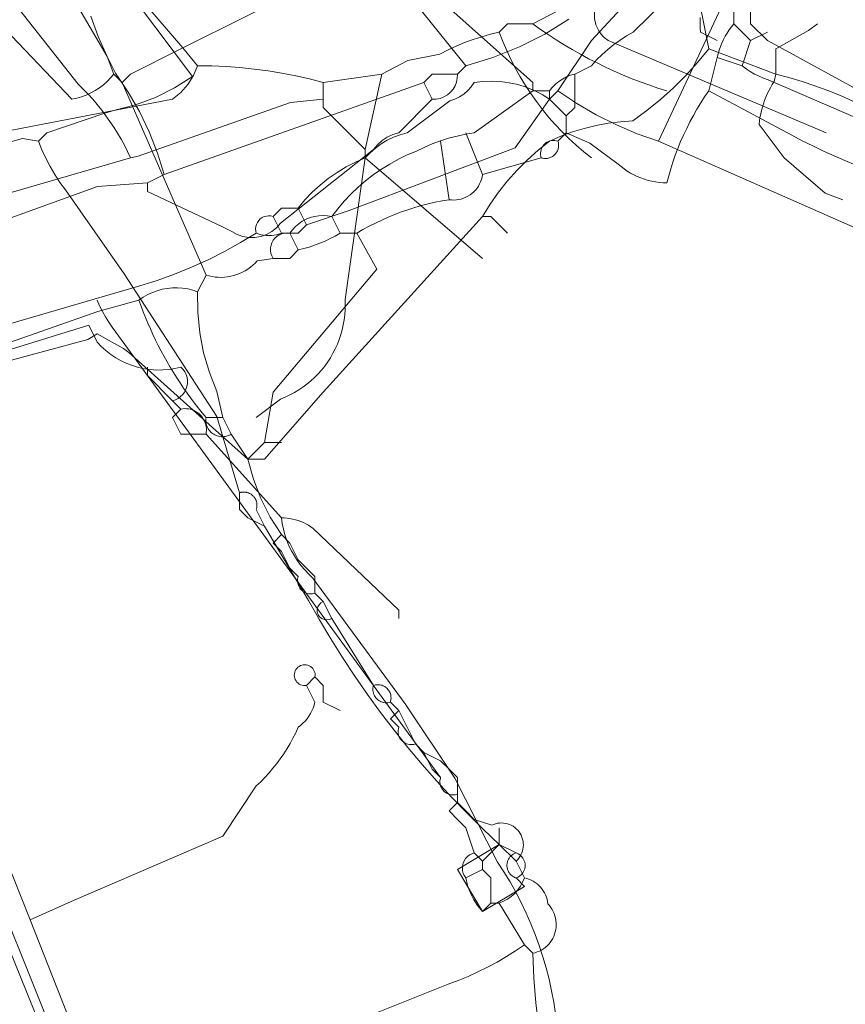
# Model space of a CAD drawing. Header units: inches. Extents: x 158416 to 160804, y 432611 to 437652.
# Tile 31 of 193: x 158597 to 158629, y 433076 to 433115. Entities that reach past the tile are written whole.
import ezdxf

# ---------------------------------------------------------------- set-up
doc = ezdxf.new("R2010")
doc.units = ezdxf.units.IN
doc.header["$MEASUREMENT"] = 0
doc.linetypes.add('COPIER_315', pattern=[0])
doc.linetypes.add('DASHDOT', pattern=[0])
for name, color, linetype in [('4.1-RIOOL-BESTAAND', 251, 'Continuous'), ('4.2-K&L-LAAGSPANNING', 10, 'Continuous'), ('4.2-K&L-LAGEDRUK GAS', 42, 'Continuous'), ('4.2-K&L-MIDDENSPANNING', 10, 'Continuous'), ('4.2-K&L-SIGNAAL KPN', 94, 'Continuous'), ('4.2-K&L-SIGNAAL UPC', 222, 'Continuous'), ('4.2-K&L-WATERLEIDING', 150, 'Continuous')]:
    doc.layers.add(name, color=color, linetype=linetype)

msp = doc.modelspace()

# ---------------------------------------------------------------- linework, layer by layer
at = {"layer": '4.1-RIOOL-BESTAAND', "linetype": 'COPIER_315', "lineweight": 0, "ltscale": 5}
msp.add_line((158615, 433105.333), (158610.333, 433109.333), dxfattribs=at)
for points in [[(158601, 433109.333, 0), (158600.881, 433109.585, 0), (158600.754, 433109.833, 0), (158600.62, 433110.077, 0), (158600.48, 433110.317, 0), (158600.332, 433110.553, 0), (158600.178, 433110.785, 0), (158600.017, 433111.012, 0), (158599.849, 433111.234, 0), (158599.675, 433111.452, 0), (158599.495, 433111.664, 0), (158599.309, 433111.871, 0), (158599.117, 433112.072, 0), (158598.919, 433112.268, 0), (158592.481, 433120.422, 0), (158592.333, 433121, 0)], [(158603.667, 433113, 0), (158604.229, 433112.992, 0), (158604.79, 433112.968, 0), (158605.351, 433112.926, 0), (158605.91, 433112.869, 0), (158606.467, 433112.794, 0), (158607.022, 433112.704, 0), (158607.574, 433112.596, 0), (158608.122, 433112.473, 0), (158608.667, 433112.333, 0), (158611, 433112.667, 0), (158612.026, 433113.205, 0), (158613.308, 433113.461, 0), (158613.627, 433113.628, 0), (158613.954, 433113.781, 0), (158614.287, 433113.92, 0), (158614.625, 433114.045, 0), (158614.968, 433114.156, 0), (158615.315, 433114.252, 0), (158615.667, 433114.333, 0), (158616, 433114.667, 0), (158617, 433114.667, 0), (158618.692, 433115.539, 0)], [(158628.667, 433110.333, 0), (158620, 433114, 0), (158619.926, 433114.052, 0), (158619.856, 433114.109, 0), (158619.79, 433114.171, 0), (158619.73, 433114.238, 0), (158619.675, 433114.31, 0), (158619.625, 433114.385, 0), (158619.582, 433114.464, 0), (158619.544, 433114.547, 0), (158619.513, 433114.631, 0), (158619.489, 433114.718, 0), (158619.471, 433114.807, 0), (158619.46, 433114.897, 0), (158619.456, 433114.987, 0), (158619.459, 433115.077, 0), (158619.469, 433115.167, 0), (158619.485, 433115.256, 0), (158619.509, 433115.343, 0), (158619.539, 433115.428, 0), (158619.575, 433115.511, 0), (158619.618, 433115.591, 0), (158619.667, 433115.667, 0)], [(158624.333, 433114, 0), (158623.667, 433114.333, 0), (158623.661, 433114.481, 0), (158623.659, 433114.63, 0), (158623.66, 433114.778, 0), (158623.665, 433114.926, 0)], [(158606, 433099, 0), (158606.967, 433099.733, 0), (158607.153, 433099.81, 0), (158607.336, 433099.896, 0), (158607.514, 433099.991, 0), (158607.687, 433100.094, 0), (158607.854, 433100.207, 0), (158608.016, 433100.328, 0), (158608.171, 433100.456, 0), (158608.32, 433100.593, 0), (158608.461, 433100.737, 0), (158608.595, 433100.887, 0), (158608.722, 433101.045, 0), (158608.84, 433101.208, 0), (158608.95, 433101.377, 0), (158609.051, 433101.552, 0), (158609.143, 433101.731, 0), (158609.226, 433101.915, 0), (158609.299, 433102.103, 0), (158609.363, 433102.295, 0), (158609.417, 433102.489, 0), (158609.462, 433102.686, 0), (158609.496, 433102.884, 0), (158609.52, 433103.085, 0), (158609.534, 433103.286, 0), (158609.538, 433103.488, 0), (158609.532, 433103.689, 0), (158610.333, 433109.333, 0), (158610.333, 433109.667, 0), (158611, 433112.667, 0)], [(158610.333, 433109.667, 0), (158608.667, 433111.333, 0), (158608.667, 433111.667, 0), (158608.667, 433112.333, 0)], [(158589, 433106.333, 0), (158589.667, 433106.333, 0), (158589.701, 433106.414, 0), (158589.749, 433106.488, 0), (158589.808, 433106.552, 0), (158589.877, 433106.607, 0), (158589.954, 433106.649, 0), (158590.036, 433106.677, 0), (158590.123, 433106.692, 0), (158590.211, 433106.692, 0), (158590.297, 433106.677, 0), (158590.38, 433106.649, 0), (158590.457, 433106.607, 0), (158590.526, 433106.552, 0), (158590.585, 433106.488, 0), (158590.632, 433106.414, 0), (158590.667, 433106.333, 0), (158601, 433109.333, 0), (158601.3, 433109.4, 0), (158607.359, 433111.539, 0), (158608.667, 433111.667, 0)], [(158606.333, 433055.333, 0), (158597, 433079, 0), (158592.9, 433089.3, 0)], [(158597, 433079, 0), (158598.633, 433079.733, 0), (158604.667, 433082.333, 0), (158606, 433084.333, 0), (158606.175, 433084.499, 0), (158606.344, 433084.67, 0), (158606.506, 433084.848, 0), (158606.663, 433085.031, 0), (158606.813, 433085.219, 0), (158606.956, 433085.412, 0), (158607.092, 433085.611, 0), (158607.222, 433085.814, 0), (158607.344, 433086.021, 0), (158607.459, 433086.232, 0), (158607.567, 433086.448, 0), (158607.667, 433086.667, 0), (158607.764, 433086.742, 0), (158607.856, 433086.823, 0), (158607.941, 433086.911, 0), (158608.02, 433087.006, 0), (158608.092, 433087.105, 0), (158608.156, 433087.21, 0), (158608.213, 433087.319, 0), (158608.262, 433087.432, 0), (158608.302, 433087.548, 0), (158608.333, 433087.667, 0), (158608, 433088.333, 0), (158607.941, 433088.327, 0), (158607.881, 433088.329, 0), (158607.822, 433088.34, 0), (158607.765, 433088.359, 0), (158607.711, 433088.386, 0), (158607.663, 433088.421, 0), (158607.619, 433088.463, 0), (158607.582, 433088.51, 0), (158607.552, 433088.562, 0), (158607.531, 433088.618, 0), (158607.517, 433088.676, 0), (158607.512, 433088.736, 0), (158607.515, 433088.796, 0), (158607.528, 433088.854, 0), (158607.548, 433088.911, 0), (158607.577, 433088.963, 0), (158607.613, 433089.011, 0), (158607.655, 433089.054, 0), (158607.703, 433089.09, 0), (158607.756, 433089.118, 0), (158607.812, 433089.139, 0), (158607.871, 433089.151, 0), (158607.931, 433089.155, 0), (158607.99, 433089.15, 0), (158608.049, 433089.136, 0), (158608.105, 433089.114, 0), (158608.157, 433089.085, 0), (158608.204, 433089.048, 0), (158608.245, 433089.004, 0), (158608.28, 433088.955, 0), (158608.307, 433088.902, 0), (158608.327, 433088.845, 0), (158608.337, 433088.786, 0), (158608.34, 433088.726, 0), (158608.333, 433088.667, 0)], [(158609.333, 433087.333, 0), (158608.667, 433087.667, 0), (158608.667, 433088.333, 0), (158608.333, 433088.667, 0), (158608, 433088.333, 0)]]:
    msp.add_polyline3d(points, dxfattribs=at)
for centre, radius, start, end in [((158627.578, 433129.156), 17.939, 233.8688, 253.0017), ((158626.091, 433118.133), 11.095, 200.0278, 232.4793)]:
    msp.add_arc(centre, radius, start, end, dxfattribs=at)
at = {"layer": '4.2-K&L-LAAGSPANNING', "linetype": 'DASHDOT', "lineweight": 0, "ltscale": 2}
for p, q in [((158613.667, 433107.667), (158613.333, 433110)), ((158609.333, 433106.333), (158609, 433107)), ((158607.667, 433105.667), (158607.333, 433106.333)), ((158604, 433099), (158604.667, 433099)), ((158606.333, 433098), (158607, 433098)), ((158616.333, 433081.333), (158615.667, 433082)), ((158614.333, 433080.667), (158615, 433081))]:
    msp.add_line(p, q, dxfattribs=at)
for points in [[(158580, 433131.667, 0), (158585.333, 433126, 0), (158585.333, 433125.667, 0), (158598.667, 433111.667, 0), (158598.861, 433111.708, 0), (158599.052, 433111.764, 0), (158599.238, 433111.833, 0), (158599.419, 433111.916, 0), (158599.593, 433112.012, 0), (158599.759, 433112.12, 0), (158599.918, 433112.241, 0), (158600.066, 433112.372, 0), (158600.205, 433112.515, 0), (158600.333, 433112.667, 0)], [(158617, 433112, 0), (158617, 433112.333, 0), (158612.06, 433116.747, 0), (158611, 433117.667, 0), (158603, 433113.667, 0), (158601, 433112.667, 0), (158600.667, 433112.333, 0)], [(158625.667, 433114, 0), (158625, 433114.667, 0), (158625, 433115.333, 0), (158624.667, 433115.667, 0), (158624.667, 433116.333, 0)], [(158606.667, 433105.333, 0), (158606.617, 433105.429, 0), (158606.583, 433105.532, 0), (158606.566, 433105.639, 0), (158606.568, 433105.747, 0), (158606.587, 433105.853, 0), (158606.623, 433105.955, 0), (158606.675, 433106.05, 0), (158606.742, 433106.135, 0), (158606.822, 433106.207, 0), (158606.913, 433106.266, 0), (158607.013, 433106.308, 0), (158607.118, 433106.334, 0), (158607.226, 433106.343, 0), (158607.333, 433106.333, 0), (158607.437, 433106.473, 0), (158607.555, 433106.6, 0), (158607.687, 433106.713, 0), (158607.83, 433106.811, 0), (158607.983, 433106.893, 0), (158608.144, 433106.957, 0), (158608.311, 433107.003, 0), (158608.483, 433107.031, 0), (158608.656, 433107.04, 0), (158608.829, 433107.029, 0), (158609, 433107, 0), (158609.239, 433107.31, 0), (158609.494, 433107.608, 0), (158609.764, 433107.892, 0), (158610.048, 433108.162, 0), (158610.345, 433108.417, 0), (158610.656, 433108.657, 0), (158610.978, 433108.88, 0), (158611.311, 433109.086, 0), (158611.654, 433109.276, 0), (158612.006, 433109.447, 0), (158612.367, 433109.6, 0), (158612.679, 433109.751, 0), (158612.997, 433109.886, 0), (158613.322, 433110.007, 0), (158613.652, 433110.112, 0), (158613.987, 433110.202, 0), (158614.325, 433110.275, 0), (158614.667, 433110.333, 0), (158617, 433112, 0), (158617.667, 433112, 0), (158617.776, 433112.138, 0), (158617.899, 433112.263, 0), (158618.034, 433112.375, 0), (158618.18, 433112.472, 0), (158618.335, 433112.554, 0), (158618.498, 433112.619, 0), (158618.667, 433112.667, 0), (158619.333, 433113, 0), (158619.537, 433113.229, 0), (158619.754, 433113.447, 0), (158619.982, 433113.652, 0), (158620.222, 433113.843, 0), (158620.472, 433114.021, 0), (158620.732, 433114.185, 0), (158621, 433114.333, 0), (158622.333, 433115.667, 0)], [(158608.333, 433092, 0), (158608.333, 433092.667, 0), (158608, 433093, 0), (158607.667, 433093.333, 0), (158607.333, 433094, 0), (158607, 433094.333, 0), (158606.557, 433095.03, 0), (158606.184, 433095.767, 0), (158605.887, 433096.537, 0), (158605.667, 433097.333, 0), (158605, 433098.333, 0), (158604.667, 433099, 0), (158604.433, 433100.033, 0), (158604.133, 433100.791, 0), (158603.904, 433101.573, 0), (158603.75, 433102.374, 0), (158603.67, 433103.185, 0), (158603.667, 433104, 0), (158604, 433104.667, 0), (158600.667, 433112.333, 0), (158600.333, 433112.667, 0), (158600.067, 433113.367, 0), (158599.711, 433114.16, 0), (158599.413, 433114.978, 0)], [(158615, 433108.667, 0), (158617.333, 433109.333, 0), (158617.317, 433109.396, 0), (158617.308, 433109.46, 0), (158617.307, 433109.525, 0), (158617.314, 433109.589, 0), (158617.329, 433109.652, 0), (158617.351, 433109.713, 0), (158617.381, 433109.771, 0), (158617.418, 433109.824, 0), (158617.461, 433109.873, 0), (158617.509, 433109.916, 0), (158617.563, 433109.952, 0), (158617.62, 433109.982, 0), (158617.681, 433110.005, 0), (158617.744, 433110.02, 0), (158617.808, 433110.027, 0), (158617.873, 433110.026, 0), (158617.937, 433110.017, 0), (158618, 433110, 0), (158618.333, 433110.333, 0), (158619.273, 433109.92, 0), (158620.393, 433109.08, 0), (158620.51, 433108.983, 0), (158620.631, 433108.891, 0), (158620.756, 433108.806, 0), (158620.886, 433108.728, 0), (158621.019, 433108.656, 0), (158621.156, 433108.591, 0), (158621.296, 433108.533, 0), (158621.439, 433108.482, 0), (158621.584, 433108.438, 0), (158621.732, 433108.402, 0), (158621.881, 433108.374, 0), (158622.031, 433108.352, 0), (158622.182, 433108.339, 0), (158622.333, 433108.333, 0), (158622.407, 433108.613, 0), (158622.488, 433108.891, 0), (158622.576, 433109.166, 0), (158622.671, 433109.44, 0), (158622.774, 433109.71, 0), (158622.883, 433109.978, 0), (158622.999, 433110.243, 0), (158623.122, 433110.505, 0), (158623.252, 433110.763, 0), (158623.389, 433111.018, 0), (158623.532, 433111.269, 0), (158623.682, 433111.517, 0), (158623.838, 433111.761, 0), (158624, 433112, 0), (158624.333, 433113.333, 0), (158624.37, 433113.479, 0), (158624.414, 433113.623, 0), (158624.465, 433113.765, 0), (158624.522, 433113.904, 0), (158624.586, 433114.04, 0), (158624.657, 433114.173, 0), (158624.734, 433114.303, 0), (158624.817, 433114.428, 0), (158624.905, 433114.55, 0), (158625, 433114.667, 0)], [(158625.333, 433113, 0), (158625.667, 433114, 0), (158626.333, 433114.333, 0)], [(158641.333, 433104.333, 0), (158640.3, 433104.567, 0), (158636.333, 433105.667, 0), (158635.667, 433106.333, 0), (158635.667, 433108, 0), (158635, 433108.667, 0), (158630.633, 433110.6, 0), (158626.367, 433112.433, 0), (158626.181, 433112.501, 0), (158626, 433112.58, 0), (158625.825, 433112.67, 0), (158625.654, 433112.77, 0), (158625.49, 433112.88, 0), (158625.333, 433113, 0), (158624.333, 433113.333, 0)], [(158617.333, 433109.333, 0), (158617.368, 433109.323, 0), (158617.404, 433109.315, 0), (158617.44, 433109.31, 0), (158617.476, 433109.307, 0), (158617.513, 433109.306, 0), (158617.549, 433109.308, 0), (158617.585, 433109.313, 0), (158617.621, 433109.32, 0), (158617.656, 433109.33, 0), (158617.691, 433109.342, 0), (158617.724, 433109.356, 0), (158617.757, 433109.373, 0), (158617.788, 433109.392, 0), (158617.818, 433109.413, 0), (158617.846, 433109.436, 0), (158617.873, 433109.461, 0), (158617.898, 433109.487, 0), (158617.921, 433109.516, 0), (158617.942, 433109.545, 0), (158617.961, 433109.577, 0), (158617.977, 433109.609, 0), (158617.992, 433109.643, 0), (158618.004, 433109.677, 0), (158618.013, 433109.712, 0), (158618.02, 433109.748, 0), (158618.025, 433109.784, 0), (158618.027, 433109.821, 0), (158618.027, 433109.857, 0), (158618.024, 433109.893, 0), (158618.018, 433109.93, 0), (158618.01, 433109.965, 0), (158618, 433110, 0), (158618.333, 433110.333, 0), (158618.333, 433111, 0), (158618.667, 433111.333, 0), (158618.667, 433112.667, 0)], [(158618.333, 433111, 0), (158617.667, 433111.667, 0), (158617.667, 433112, 0)], [(158629.851, 433109.043, 0), (158629.418, 433109.223, 0), (158628.987, 433109.41, 0), (158628.56, 433109.605, 0), (158628.137, 433109.807, 0), (158627.717, 433110.017, 0), (158627.3, 433110.233, 0), (158624, 433112, 0)], [(158604, 433104.667, 0), (158604.12, 433104.633, 0), (158604.241, 433104.607, 0), (158604.364, 433104.589, 0), (158604.487, 433104.578, 0), (158604.611, 433104.576, 0), (158604.735, 433104.582, 0), (158604.859, 433104.596, 0), (158604.981, 433104.617, 0), (158605.101, 433104.647, 0), (158605.22, 433104.684, 0), (158605.335, 433104.728, 0), (158605.448, 433104.781, 0), (158605.557, 433104.84, 0), (158605.662, 433104.906, 0), (158605.763, 433104.979, 0), (158605.858, 433105.058, 0), (158605.949, 433105.143, 0), (158606.033, 433105.233, 0), (158606.667, 433105.333, 0), (158607.333, 433105.333, 0), (158607.667, 433105.667, 0), (158607.885, 433105.721, 0), (158608.102, 433105.784, 0), (158608.315, 433105.855, 0), (158608.526, 433105.935, 0), (158608.734, 433106.023, 0), (158608.937, 433106.118, 0), (158609.137, 433106.222, 0), (158609.333, 433106.333, 0), (158610, 433106.333, 0), (158610.242, 433106.475, 0), (158610.488, 433106.609, 0), (158610.738, 433106.737, 0), (158610.991, 433106.858, 0), (158611.247, 433106.972, 0), (158611.507, 433107.078, 0), (158611.769, 433107.178, 0), (158612.034, 433107.27, 0), (158612.301, 433107.355, 0), (158612.57, 433107.432, 0), (158612.842, 433107.502, 0), (158613.115, 433107.565, 0), (158613.39, 433107.619, 0), (158613.667, 433107.667, 0), (158613.764, 433107.656, 0), (158613.861, 433107.654, 0), (158613.959, 433107.659, 0), (158614.055, 433107.673, 0), (158614.151, 433107.695, 0), (158614.244, 433107.725, 0), (158614.334, 433107.762, 0), (158614.421, 433107.807, 0), (158614.503, 433107.859, 0), (158614.581, 433107.917, 0), (158614.654, 433107.982, 0), (158614.722, 433108.053, 0), (158614.783, 433108.129, 0), (158614.837, 433108.21, 0), (158614.885, 433108.295, 0), (158614.925, 433108.384, 0), (158614.958, 433108.476, 0), (158614.983, 433108.571, 0), (158615, 433108.667, 0), (158614.333, 433110.333, 0)], [(158605.667, 433097.333, 0), (158606.333, 433098, 0), (158606.667, 433100, 0), (158610.8, 433104.9, 0), (158610, 433106.333, 0)], [(158581.333, 433098, 0), (158582, 433097.667, 0), (158587, 433098.667, 0), (158587.667, 433099, 0), (158599.696, 433103.216, 0), (158601.333, 433103.667, 0), (158601.501, 433103.784, 0), (158601.679, 433103.887, 0), (158601.865, 433103.975, 0), (158602.057, 433104.046, 0), (158602.255, 433104.101, 0), (158602.456, 433104.138, 0), (158602.661, 433104.159, 0), (158602.866, 433104.162, 0), (158603.07, 433104.147, 0), (158603.273, 433104.115, 0), (158603.472, 433104.066, 0), (158603.667, 433104, 0)], [(158605, 433098.333, 0), (158604.955, 433098.307, 0), (158604.908, 433098.285, 0), (158604.859, 433098.266, 0), (158604.809, 433098.251, 0), (158604.758, 433098.24, 0), (158604.706, 433098.234, 0), (158604.654, 433098.231, 0), (158604.601, 433098.233, 0), (158604.549, 433098.239, 0), (158604.498, 433098.249, 0), (158604.448, 433098.263, 0), (158604.399, 433098.28, 0), (158604.351, 433098.302, 0), (158604.305, 433098.328, 0), (158604.262, 433098.357, 0), (158604.221, 433098.389, 0), (158604.183, 433098.425, 0), (158604.147, 433098.463, 0), (158604.115, 433098.504, 0), (158604.086, 433098.548, 0), (158604.061, 433098.593, 0), (158604.039, 433098.641, 0), (158604.021, 433098.69, 0), (158604.008, 433098.741, 0), (158603.998, 433098.792, 0), (158603.992, 433098.844, 0), (158603.991, 433098.896, 0), (158603.993, 433098.948, 0), (158604, 433099, 0), (158603.843, 433099.189, 0), (158603.689, 433099.38, 0), (158603.538, 433099.574, 0), (158603.39, 433099.771, 0), (158603.246, 433099.97, 0), (158603.105, 433100.171, 0), (158602.968, 433100.374, 0), (158602.834, 433100.58, 0), (158602.703, 433100.788, 0), (158602.576, 433100.998, 0), (158602.452, 433101.211, 0), (158602.332, 433101.425, 0), (158602.215, 433101.641, 0), (158602.102, 433101.86, 0), (158601.993, 433102.08, 0), (158601.888, 433102.301, 0), (158601.786, 433102.525, 0), (158601.688, 433102.75, 0), (158601.593, 433102.977, 0), (158601.503, 433103.206, 0), (158601.416, 433103.435, 0), (158601.333, 433103.667, 0)], [(158611.333, 433087.667, 0), (158611.282, 433087.652, 0), (158611.23, 433087.643, 0), (158611.177, 433087.64, 0), (158611.124, 433087.641, 0), (158611.072, 433087.648, 0), (158611.02, 433087.661, 0), (158610.97, 433087.678, 0), (158610.922, 433087.7, 0), (158610.876, 433087.727, 0), (158610.833, 433087.758, 0), (158610.794, 433087.794, 0), (158610.758, 433087.833, 0), (158610.727, 433087.876, 0), (158610.7, 433087.922, 0), (158610.678, 433087.97, 0), (158610.661, 433088.02, 0), (158610.648, 433088.072, 0), (158610.641, 433088.124, 0), (158610.64, 433088.177, 0), (158610.643, 433088.23, 0), (158610.652, 433088.282, 0), (158610.667, 433088.333, 0), (158609, 433091, 0), (158608.667, 433091.667, 0), (158608.333, 433092, 0), (158608.282, 433091.986, 0), (158608.23, 433091.977, 0), (158608.177, 433091.973, 0), (158608.124, 433091.975, 0), (158608.072, 433091.982, 0), (158608.02, 433091.994, 0), (158607.97, 433092.011, 0), (158607.922, 433092.034, 0), (158607.876, 433092.06, 0), (158607.833, 433092.092, 0), (158607.794, 433092.127, 0), (158607.759, 433092.167, 0), (158607.727, 433092.209, 0), (158607.7, 433092.255, 0), (158607.678, 433092.303, 0), (158607.661, 433092.353, 0), (158607.648, 433092.405, 0), (158607.641, 433092.457, 0), (158607.64, 433092.51, 0), (158607.643, 433092.563, 0), (158607.652, 433092.616, 0), (158607.667, 433092.667, 0), (158607.333, 433093, 0), (158607, 433093.667, 0), (158606.667, 433094, 0), (158607, 433094.333, 0)], [(158614, 433084, 0), (158613.96, 433083.989, 0), (158613.919, 433083.98, 0), (158613.878, 433083.975, 0), (158613.836, 433083.973, 0), (158613.795, 433083.974, 0), (158613.753, 433083.979, 0), (158613.712, 433083.987, 0), (158613.672, 433083.998, 0), (158613.633, 433084.013, 0), (158613.595, 433084.03, 0), (158613.559, 433084.05, 0), (158613.524, 433084.073, 0), (158613.491, 433084.099, 0), (158613.461, 433084.127, 0), (158613.432, 433084.158, 0), (158613.407, 433084.191, 0), (158613.384, 433084.225, 0), (158613.363, 433084.262, 0), (158613.346, 433084.3, 0), (158613.332, 433084.339, 0), (158613.32, 433084.379, 0), (158613.312, 433084.42, 0), (158613.308, 433084.461, 0), (158613.306, 433084.503, 0), (158613.308, 433084.544, 0), (158613.313, 433084.586, 0), (158613.322, 433084.627, 0), (158613.333, 433084.667, 0), (158613, 433085, 0), (158612.667, 433085.667, 0), (158612.333, 433086, 0), (158612, 433086.667, 0), (158611.667, 433087.333, 0), (158611.333, 433087.667, 0), (158611.345, 433087.707, 0), (158611.353, 433087.748, 0), (158611.358, 433087.789, 0), (158611.36, 433087.83, 0), (158611.359, 433087.872, 0), (158611.354, 433087.914, 0), (158611.346, 433087.954, 0), (158611.335, 433087.995, 0), (158611.321, 433088.034, 0), (158611.303, 433088.072, 0), (158611.283, 433088.108, 0), (158611.26, 433088.143, 0), (158611.234, 433088.175, 0), (158611.206, 433088.206, 0), (158611.175, 433088.234, 0), (158611.143, 433088.26, 0), (158611.108, 433088.283, 0), (158611.072, 433088.303, 0), (158611.034, 433088.321, 0), (158610.995, 433088.335, 0), (158610.954, 433088.346, 0), (158610.914, 433088.354, 0), (158610.872, 433088.359, 0), (158610.83, 433088.36, 0), (158610.789, 433088.358, 0), (158610.748, 433088.353, 0), (158610.707, 433088.345, 0), (158610.667, 433088.333, 0)], [(158617, 433077.667, 0), (158617.09, 433077.689, 0), (158617.178, 433077.719, 0), (158617.264, 433077.755, 0), (158617.346, 433077.798, 0), (158617.425, 433077.847, 0), (158617.499, 433077.903, 0), (158617.569, 433077.964, 0), (158617.634, 433078.031, 0), (158617.693, 433078.102, 0), (158617.747, 433078.178, 0), (158617.794, 433078.258, 0), (158617.835, 433078.342, 0), (158617.869, 433078.428, 0), (158617.896, 433078.517, 0), (158617.916, 433078.608, 0), (158617.929, 433078.7, 0), (158617.934, 433078.792, 0), (158617.932, 433078.885, 0), (158617.923, 433078.978, 0), (158617.906, 433079.069, 0), (158617.883, 433079.159, 0), (158617.852, 433079.246, 0), (158617.814, 433079.331, 0), (158617.77, 433079.413, 0), (158617.719, 433079.491, 0), (158617.662, 433079.565, 0), (158617.6, 433079.633, 0), (158617.587, 433079.726, 0), (158617.567, 433079.817, 0), (158617.54, 433079.906, 0), (158617.505, 433079.992, 0), (158617.464, 433080.076, 0), (158617.417, 433080.156, 0), (158617.363, 433080.232, 0), (158617.303, 433080.304, 0), (158617.238, 433080.37, 0), (158617.168, 433080.431, 0), (158617.093, 433080.487, 0), (158617.014, 433080.536, 0), (158616.931, 433080.579, 0), (158616.846, 433080.615, 0), (158616.757, 433080.645, 0), (158616.667, 433080.667, 0), (158616.333, 433081.333, 0), (158616.391, 433081.39, 0), (158616.443, 433081.451, 0), (158616.489, 433081.518, 0), (158616.529, 433081.588, 0), (158616.563, 433081.661, 0), (158616.589, 433081.738, 0), (158616.608, 433081.816, 0), (158616.62, 433081.896, 0), (158616.624, 433081.977, 0), (158616.621, 433082.057, 0), (158616.611, 433082.137, 0), (158616.593, 433082.216, 0), (158616.568, 433082.293, 0), (158616.536, 433082.367, 0), (158616.497, 433082.438, 0), (158616.452, 433082.505, 0), (158616.401, 433082.567, 0), (158616.344, 433082.625, 0), (158616.282, 433082.677, 0), (158616.216, 433082.723, 0), (158616.146, 433082.762, 0), (158616.072, 433082.796, 0), (158615.996, 433082.822, 0), (158615.917, 433082.841, 0), (158615.837, 433082.852, 0), (158615.757, 433082.856, 0), (158615.676, 433082.853, 0), (158615.596, 433082.842, 0), (158615.517, 433082.824, 0), (158615.441, 433082.799, 0), (158615.367, 433082.767, 0), (158614.667, 433083, 0), (158614.333, 433083.333, 0), (158614, 433083.667, 0), (158614, 433084, 0), (158614, 433084.667, 0), (158613.667, 433085, 0), (158613.333, 433085.333, 0), (158612.667, 433085.667, 0), (158612.333, 433086, 0), (158612.274, 433085.984, 0), (158612.213, 433085.975, 0), (158612.152, 433085.973, 0), (158612.091, 433085.979, 0), (158612.031, 433085.991, 0), (158611.972, 433086.01, 0), (158611.917, 433086.036, 0), (158611.865, 433086.068, 0), (158611.816, 433086.106, 0), (158611.773, 433086.15, 0), (158611.735, 433086.198, 0), (158611.703, 433086.25, 0), (158611.677, 433086.306, 0), (158611.658, 433086.364, 0), (158611.645, 433086.424, 0), (158611.64, 433086.485, 0), (158611.642, 433086.547, 0), (158611.651, 433086.607, 0), (158611.667, 433086.667, 0), (158611.333, 433087, 0), (158611.667, 433087.333, 0)], [(158615, 433081.333, 0), (158614.667, 433081.667, 0), (158614.333, 433082.667, 0), (158614, 433083, 0), (158613.667, 433083.333, 0), (158614, 433083.667, 0)], [(158615.333, 433079.667, 0), (158615.333, 433080.667, 0), (158615, 433081, 0), (158615, 433081.333, 0), (158615.667, 433082, 0), (158615.667, 433082.667, 0)], [(158617.243, 433074.706, 0), (158617.126, 433075.689, 0), (158617.045, 433076.677, 0), (158617, 433077.667, 0), (158616.667, 433078, 0), (158615.667, 433079.667, 0), (158615.333, 433079.667, 0), (158615, 433079.333, 0), (158614.807, 433079.565, 0), (158614.641, 433079.818, 0), (158614.506, 433080.089, 0), (158614.403, 433080.373, 0), (158614.333, 433080.667, 0), (158614.277, 433080.753, 0), (158614.235, 433080.848, 0), (158614.209, 433080.949, 0), (158614.2, 433081.052, 0), (158614.208, 433081.155, 0), (158614.232, 433081.256, 0), (158614.273, 433081.351, 0), (158614.329, 433081.439, 0), (158614.398, 433081.516, 0), (158614.479, 433081.581, 0), (158614.569, 433081.631, 0), (158614.667, 433081.667, 0)], [(158602.367, 433071.933, 0), (158613.633, 433076.433, 0), (158614.034, 433076.584, 0), (158614.429, 433076.749, 0), (158614.819, 433076.926, 0), (158615.202, 433077.116, 0), (158615.579, 433077.319, 0), (158615.949, 433077.534, 0), (158616.312, 433077.761, 0), (158616.667, 433078, 0)]]:
    msp.add_polyline3d(points, dxfattribs=at)
for centre, radius, start, end in [((158608.796, 433091.315), 0.375, 110.204, 302.9471), ((158615.12, 433081.213), 1.64, 289.458, 340.542)]:
    msp.add_arc(centre, radius, start, end, dxfattribs=at)
at = {"layer": '4.2-K&L-LAGEDRUK GAS', "linetype": 'Continuous', "lineweight": 0, "ltscale": 15}
for points in [[(158637.333, 433108, 0), (158626.333, 433114, 0), (158625.667, 433114.667, 0), (158625.667, 433116, 0)], [(158594.7, 433101.233, 0), (158599.333, 433102.667, 0), (158599.667, 433102, 0), (158599.835, 433101.823, 0), (158600.016, 433101.659, 0), (158600.209, 433101.508, 0), (158600.412, 433101.373, 0), (158600.625, 433101.252, 0), (158600.846, 433101.148, 0), (158601.074, 433101.061, 0), (158601.308, 433100.991, 0), (158601.547, 433100.938, 0), (158601.789, 433100.903, 0), (158602.033, 433100.886, 0), (158602.277, 433100.888, 0), (158602.521, 433100.907, 0), (158602.762, 433100.945, 0), (158603, 433101, 0), (158603.085, 433100.914, 0), (158603.155, 433100.815, 0), (158603.209, 433100.707, 0), (158603.245, 433100.591, 0), (158603.263, 433100.472, 0), (158603.262, 433100.351, 0), (158603.241, 433100.231, 0), (158603.203, 433100.117, 0), (158603.147, 433100.009, 0), (158603.075, 433099.912, 0), (158602.989, 433099.827, 0), (158602.89, 433099.757, 0), (158602.782, 433099.703, 0), (158602.667, 433099.667, 0), (158603, 433099.333, 0), (158602.667, 433099, 0), (158603, 433098.333, 0), (158604, 433098.333, 0)], [(158602.667, 433099.667, 0), (158601.667, 433100.667, 0), (158601.667, 433101, 0)], [(158611.667, 433091, 0), (158611.667, 433091.333, 0), (158608.258, 433094.584, 0), (158608.166, 433094.649, 0), (158608.071, 433094.709, 0), (158607.973, 433094.764, 0), (158607.872, 433094.814, 0), (158607.769, 433094.857, 0), (158607.663, 433094.896, 0), (158607.556, 433094.928, 0), (158607.447, 433094.955, 0), (158607.336, 433094.975, 0), (158607.225, 433094.99, 0), (158607.112, 433094.998, 0), (158607, 433095, 0), (158604, 433098.333, 0), (158604.012, 433098.408, 0), (158604.016, 433098.484, 0), (158604.015, 433098.56, 0), (158604.006, 433098.635, 0), (158603.99, 433098.71, 0), (158603.968, 433098.782, 0), (158603.94, 433098.853, 0), (158603.905, 433098.92, 0), (158603.865, 433098.985, 0), (158603.819, 433099.045, 0), (158603.768, 433099.101, 0), (158603.712, 433099.152, 0), (158603.651, 433099.198, 0), (158603.587, 433099.239, 0), (158603.52, 433099.273, 0), (158603.449, 433099.302, 0), (158603.376, 433099.324, 0), (158603.302, 433099.339, 0), (158603.227, 433099.348, 0), (158603.151, 433099.35, 0), (158603.075, 433099.345, 0), (158603, 433099.333, 0)], [(158617.905, 433075.26, 0), (158617.834, 433075.72, 0), (158617.749, 433076.178, 0), (158617.648, 433076.633, 0), (158617.533, 433077.084, 0), (158617.403, 433077.532, 0), (158617.259, 433077.975, 0), (158617.1, 433078.412, 0), (158616.926, 433078.845, 0), (158616.739, 433079.271, 0), (158616.538, 433079.692, 0), (158616.324, 433080.105, 0), (158616.095, 433080.511, 0), (158615.854, 433080.91, 0), (158615.6, 433081.3, 0), (158613.9, 433084.633, 0), (158611.919, 433087.602, 0), (158608.253, 433092.607, 0), (158608.084, 433092.763, 0), (158607.925, 433092.93, 0), (158607.777, 433093.106, 0), (158607.64, 433093.291, 0), (158607.515, 433093.485, 0), (158607.401, 433093.685, 0), (158607.301, 433093.893, 0), (158607.213, 433094.106, 0), (158607.139, 433094.324, 0), (158607.079, 433094.546, 0), (158607.033, 433094.772, 0), (158607, 433095, 0)]]:
    msp.add_polyline3d(points, dxfattribs=at)
at = {"layer": '4.2-K&L-MIDDENSPANNING', "linetype": 'Continuous', "lineweight": 0, "ltscale": 1.75}
for points in [[(158574.667, 433104, 0), (158596.7, 433110.1, 0), (158597.333, 433110, 0), (158597.667, 433110.333, 0), (158599.971, 433111.118, 0), (158600.367, 433111.233, 0), (158601.188, 433111.447, 0), (158601.984, 433111.742, 0), (158602.746, 433112.117, 0), (158603.467, 433112.567, 0), (158599.081, 433118.398, 0), (158570.083, 433150.739, 0), (158545.667, 433176.333, 0)], [(158616.333, 433080.667, 0), (158616.414, 433080.701, 0), (158616.488, 433080.749, 0), (158616.552, 433080.808, 0), (158616.607, 433080.877, 0), (158616.649, 433080.954, 0), (158616.677, 433081.036, 0), (158616.692, 433081.123, 0), (158616.692, 433081.211, 0), (158616.677, 433081.297, 0), (158616.649, 433081.38, 0), (158616.607, 433081.457, 0), (158616.552, 433081.526, 0), (158616.488, 433081.585, 0), (158616.414, 433081.632, 0), (158616.333, 433081.667, 0), (158615.667, 433082, 0), (158615.024, 433082.608, 0), (158614.396, 433083.231, 0), (158613.783, 433083.868, 0), (158613.184, 433084.519, 0), (158612.6, 433085.184, 0), (158612.032, 433085.862, 0), (158611.48, 433086.553, 0), (158610.943, 433087.256, 0), (158610.423, 433087.972, 0), (158609.92, 433088.699, 0), (158609.433, 433089.438, 0), (158608.963, 433090.187, 0), (158608.511, 433090.948, 0), (158608.077, 433091.718, 0), (158606.333, 433094.667, 0), (158605.667, 433095, 0), (158605.333, 433095.333, 0), (158605.333, 433096, 0), (158604.433, 433099.033, 0), (158600.744, 433104.718, 0), (158598.413, 433108.06, 0), (158598.19, 433108.357, 0), (158597.983, 433108.666, 0), (158597.793, 433108.985, 0), (158597.621, 433109.315, 0), (158597.468, 433109.654, 0), (158597.333, 433110, 0)], [(158606.333, 433094.667, 0), (158606, 433095.333, 0), (158606.007, 433095.356, 0), (158606.013, 433095.379, 0), (158606.018, 433095.402, 0), (158606.022, 433095.426, 0), (158606.025, 433095.45, 0), (158606.027, 433095.473, 0), (158606.027, 433095.497, 0), (158606.027, 433095.521, 0), (158606.025, 433095.545, 0), (158606.023, 433095.568, 0), (158606.019, 433095.592, 0), (158606.015, 433095.615, 0), (158606.009, 433095.638, 0), (158606.002, 433095.661, 0), (158605.994, 433095.684, 0), (158605.985, 433095.706, 0), (158605.976, 433095.728, 0), (158605.965, 433095.749, 0), (158605.953, 433095.77, 0), (158605.94, 433095.79, 0), (158605.927, 433095.809, 0), (158605.913, 433095.828, 0), (158605.897, 433095.847, 0), (158605.881, 433095.864, 0), (158605.864, 433095.881, 0), (158605.847, 433095.897, 0), (158605.828, 433095.913, 0), (158605.809, 433095.927, 0), (158605.79, 433095.94, 0), (158605.77, 433095.953, 0), (158605.749, 433095.965, 0), (158605.728, 433095.976, 0), (158605.706, 433095.985, 0), (158605.684, 433095.994, 0), (158605.661, 433096.002, 0), (158605.638, 433096.009, 0), (158605.615, 433096.015, 0), (158605.592, 433096.019, 0), (158605.568, 433096.023, 0), (158605.545, 433096.025, 0), (158605.521, 433096.027, 0), (158605.497, 433096.027, 0), (158605.473, 433096.027, 0), (158605.45, 433096.025, 0), (158605.426, 433096.022, 0), (158605.402, 433096.018, 0), (158605.379, 433096.013, 0), (158605.356, 433096.007, 0), (158605.333, 433096, 0)], [(158615.667, 433082, 0), (158614, 433081, 0), (158615, 433079.333, 0), (158616.667, 433080.333, 0), (158616.333, 433080.667, 0), (158616.302, 433080.678, 0), (158616.272, 433080.691, 0), (158616.243, 433080.706, 0), (158616.215, 433080.723, 0), (158616.188, 433080.742, 0), (158616.162, 433080.762, 0), (158616.137, 433080.784, 0), (158616.114, 433080.808, 0), (158616.092, 433080.832, 0), (158616.072, 433080.859, 0), (158616.054, 433080.886, 0), (158616.037, 433080.914, 0), (158616.022, 433080.944, 0), (158616.01, 433080.974, 0), (158615.998, 433081.005, 0), (158615.989, 433081.036, 0), (158615.982, 433081.069, 0), (158615.977, 433081.101, 0), (158615.974, 433081.134, 0), (158615.973, 433081.167, 0), (158615.974, 433081.2, 0), (158615.977, 433081.232, 0), (158615.982, 433081.265, 0), (158615.989, 433081.297, 0), (158615.998, 433081.329, 0), (158616.01, 433081.36, 0), (158616.022, 433081.39, 0), (158616.037, 433081.419, 0), (158616.054, 433081.448, 0), (158616.072, 433081.475, 0), (158616.092, 433081.501, 0), (158616.114, 433081.526, 0), (158616.137, 433081.549, 0), (158616.162, 433081.571, 0), (158616.188, 433081.591, 0), (158616.215, 433081.61, 0), (158616.243, 433081.627, 0), (158616.272, 433081.642, 0), (158616.302, 433081.655, 0), (158616.333, 433081.667, 0)]]:
    msp.add_polyline3d(points, dxfattribs=at)
at = {"layer": '4.2-K&L-SIGNAAL KPN', "linetype": 'Continuous', "lineweight": 0, "ltscale": 1.75}
for p, q in [((158608, 433106.667), (158607.667, 433107.333)), ((158607, 433106.333), (158606.667, 433107))]:
    msp.add_line(p, q, dxfattribs=at)
for points in [[(158606, 433106.333, 0), (158606.195, 433106.271, 0), (158606.398, 433106.239, 0), (158606.603, 433106.239, 0), (158606.805, 433106.271, 0), (158607, 433106.333, 0), (158607.667, 433106.333, 0), (158608, 433106.667, 0), (158609.7, 433107.233, 0), (158616.3, 433109.733, 0), (158617.667, 433111.667, 0), (158618, 433112, 0), (158619.333, 433114, 0), (158623.333, 433118.333, 0)], [(158622, 433110, 0), (158625.1, 433116.633, 0)], [(158588, 433100.333, 0), (158601.367, 433104.233, 0), (158602.061, 433104.454, 0), (158602.747, 433104.703, 0), (158603.422, 433104.977, 0), (158604.086, 433105.278, 0), (158604.738, 433105.605, 0), (158605.376, 433105.957, 0), (158606, 433106.333, 0), (158605.979, 433106.42, 0), (158605.973, 433106.51, 0), (158605.982, 433106.599, 0), (158606.007, 433106.685, 0), (158606.045, 433106.766, 0), (158606.097, 433106.84, 0), (158606.16, 433106.903, 0), (158606.234, 433106.955, 0), (158606.315, 433106.993, 0), (158606.401, 433107.018, 0), (158606.49, 433107.027, 0), (158606.58, 433107.021, 0), (158606.667, 433107, 0), (158607, 433107.333, 0), (158607.667, 433107.333, 0), (158607.936, 433107.658, 0), (158608.226, 433107.963, 0), (158608.536, 433108.249, 0), (158608.865, 433108.513, 0), (158609.211, 433108.755, 0), (158609.572, 433108.973, 0), (158609.946, 433109.166, 0), (158610.333, 433109.333, 0), (158610.529, 433109.536, 0), (158610.742, 433109.721, 0), (158610.97, 433109.887, 0), (158611.212, 433110.032, 0), (158611.465, 433110.155, 0), (158611.729, 433110.256, 0), (158612, 433110.333, 0), (158613.7, 433111.6, 0), (158613.896, 433111.668, 0), (158614.081, 433111.76, 0), (158614.253, 433111.874, 0), (158614.41, 433112.01, 0), (158614.549, 433112.163, 0), (158614.667, 433112.333, 0), (158615.014, 433112.375, 0), (158615.363, 433112.387, 0), (158615.713, 433112.37, 0), (158616.059, 433112.323, 0), (158616.401, 433112.248, 0), (158616.735, 433112.143, 0), (158617.058, 433112.011, 0), (158617.37, 433111.852, 0), (158617.667, 433111.667, 0)], [(158662.205, 433074.308, 0), (158661.539, 433077.641, 0), (158661.205, 433079.308, 0), (158658.667, 433093, 0), (158657.667, 433094, 0), (158647.967, 433098.233, 0), (158647.333, 433098.333, 0), (158647, 433099, 0), (158644.633, 433099.9, 0), (158640.051, 433102.077, 0), (158636.282, 433104.59, 0), (158631.967, 433105.6, 0), (158622, 433110, 0), (158621.152, 433110.296, 0), (158620.325, 433110.646, 0), (158619.522, 433111.047, 0), (158618.746, 433111.499, 0), (158618, 433112, 0)]]:
    msp.add_polyline3d(points, dxfattribs=at)
at = {"layer": '4.2-K&L-SIGNAAL UPC', "linetype": 'Continuous', "lineweight": 0, "ltscale": 1.75}
for points in [[(158594, 433110, 0), (158602.667, 433111.667, 0), (158602.994, 433111.935, 0), (158603.275, 433112.252, 0), (158603.501, 433112.61, 0), (158603.667, 433113, 0), (158603.077, 433113.718, 0), (158583.333, 433136.667, 0)], [(158626, 433118, 0), (158625.333, 433117, 0), (158623.667, 433115.333, 0), (158624, 433113.667, 0), (158626.667, 433112.667, 0), (158627.191, 433112.529, 0), (158627.711, 433112.375, 0), (158628.226, 433112.203, 0), (158628.735, 433112.015, 0), (158629.237, 433111.811, 0), (158629.732, 433111.59, 0)], [(158629.333, 433107.667, 0), (158628.633, 433107.933, 0), (158627, 433109.333, 0), (158626, 433110.667, 0), (158626.017, 433110.806, 0), (158626.039, 433110.944, 0), (158626.066, 433111.081, 0), (158626.097, 433111.218, 0), (158626.134, 433111.353, 0), (158626.176, 433111.486, 0), (158626.223, 433111.618, 0), (158626.274, 433111.748, 0), (158626.33, 433111.877, 0), (158626.391, 433112.003, 0), (158626.456, 433112.127, 0), (158626.526, 433112.248, 0), (158626.6, 433112.367, 0), (158626.667, 433112.667, 0), (158626.667, 433113.667, 0), (158627.967, 433114.4, 0), (158628.333, 433114.667, 0)], [(158594, 433100.667, 0), (158599.3, 433102.1, 0), (158599.667, 433102.333, 0), (158600.718, 433101.744, 0), (158600.932, 433101.585, 0), (158605.667, 433097.333, 0), (158606.333, 433097.333, 0), (158608.667, 433100, 0), (158615, 433107, 0), (158615.303, 433107.491, 0), (158615.635, 433107.964, 0), (158615.993, 433108.417, 0), (158616.376, 433108.848, 0), (158616.784, 433109.257, 0), (158617.215, 433109.641, 0), (158617.667, 433110, 0), (158618.116, 433110.196, 0), (158618.576, 433110.365, 0), (158619.044, 433110.507, 0), (158619.52, 433110.623, 0), (158620.002, 433110.71, 0), (158620.489, 433110.77, 0), (158620.977, 433110.802, 0), (158621.539, 433111.214, 0), (158622.079, 433111.654, 0), (158622.597, 433112.12, 0), (158623.09, 433112.612, 0), (158623.558, 433113.128, 0), (158624, 433113.667, 0)], [(158616, 433106.333, 0), (158615.333, 433107, 0), (158615, 433107, 0)], [(158604, 433059.667, 0), (158603.635, 433060.215, 0), (158603.293, 433060.777, 0), (158602.975, 433061.354, 0), (158602.681, 433061.943, 0), (158602.411, 433062.543, 0), (158602.167, 433063.154, 0), (158601.948, 433063.775, 0), (158601.754, 433064.405, 0), (158601.587, 433065.042, 0), (158601.447, 433065.685, 0), (158601.333, 433066.333, 0), (158600.744, 433067.385, 0), (158590.461, 433093.026, 0), (158590.333, 433094.333, 0), (158590.257, 433094.615, 0), (158588.767, 433098.033, 0), (158588.667, 433098.667, 0)]]:
    msp.add_polyline3d(points, dxfattribs=at)
at = {"layer": '4.2-K&L-WATERLEIDING', "linetype": 'Continuous', "lineweight": 0, "ltscale": 2}
msp.add_line((158613, 433111.667), (158612.667, 433112.333), dxfattribs=at)
for points in [[(158602.333, 433108.667, 0), (158602.067, 433109.526, 0), (158601.739, 433110.363, 0), (158601.35, 433111.174, 0), (158600.903, 433111.954, 0), (158600.4, 433112.7, 0), (158600.067, 433113.367, 0), (158598.583, 433115.92, 0), (158584.75, 433130.411, 0), (158550.333, 433167.333, 0), (158542, 433175.667, 0), (158541.667, 433175.667, 0), (158538, 433179.333, 0), (158538, 433179.667, 0), (158530.667, 433187, 0), (158526.599, 433190.251, 0), (158522.251, 433194.596, 0), (158520.333, 433196.667, 0)], [(158601.667, 433108.333, 0), (158601.667, 433108, 0), (158604.633, 433106.6, 0), (158605.033, 433106.4, 0), (158605.243, 433106.282, 0), (158605.47, 433106.202, 0), (158605.707, 433106.161, 0), (158605.948, 433106.161, 0), (158606.185, 433106.201, 0), (158606.412, 433106.282, 0), (158606.622, 433106.4, 0), (158606.808, 433106.552, 0), (158606.967, 433106.733, 0), (158610.667, 433109.667, 0), (158610.823, 433109.856, 0), (158611.006, 433110.02, 0), (158611.21, 433110.156, 0), (158611.432, 433110.262, 0), (158611.667, 433110.333, 0), (158613, 433111.667, 0), (158613.16, 433111.671, 0), (158613.316, 433111.702, 0), (158613.465, 433111.758, 0), (158613.603, 433111.839, 0), (158613.725, 433111.942, 0), (158613.828, 433112.064, 0), (158613.908, 433112.202, 0), (158613.965, 433112.351, 0), (158613.996, 433112.507, 0), (158614, 433112.667, 0), (158614.333, 433113, 0), (158610.917, 433117.255, 0)], [(158585.333, 433103, 0), (158599.687, 433108.193, 0), (158601.667, 433108.333, 0), (158602.333, 433108.667, 0), (158612.667, 433112.333, 0), (158613, 433112.667, 0), (158614, 433112.667, 0), (158614.333, 433113, 0), (158615.417, 433113.328, 0), (158616.467, 433113.749, 0), (158617.478, 433114.259, 0), (158618.44, 433114.855, 0)], [(158613.333, 433084.667, 0), (158600.413, 433102.393, 0), (158600.265, 433102.591, 0), (158600.127, 433102.795, 0), (158599.997, 433103.005, 0), (158599.877, 433103.22, 0), (158599.767, 433103.441, 0), (158599.667, 433103.667, 0)], [(158604.333, 433058, 0), (158604.085, 433058.376, 0), (158603.867, 433058.769, 0), (158603.679, 433059.178, 0), (158603.523, 433059.6, 0), (158603.4, 433060.033, 0), (158603.267, 433060.3, 0), (158586.1, 433102.7, 0), (158586, 433103.333, 0)]]:
    msp.add_polyline3d(points, dxfattribs=at)

doc.saveas('drawing.dxf')
